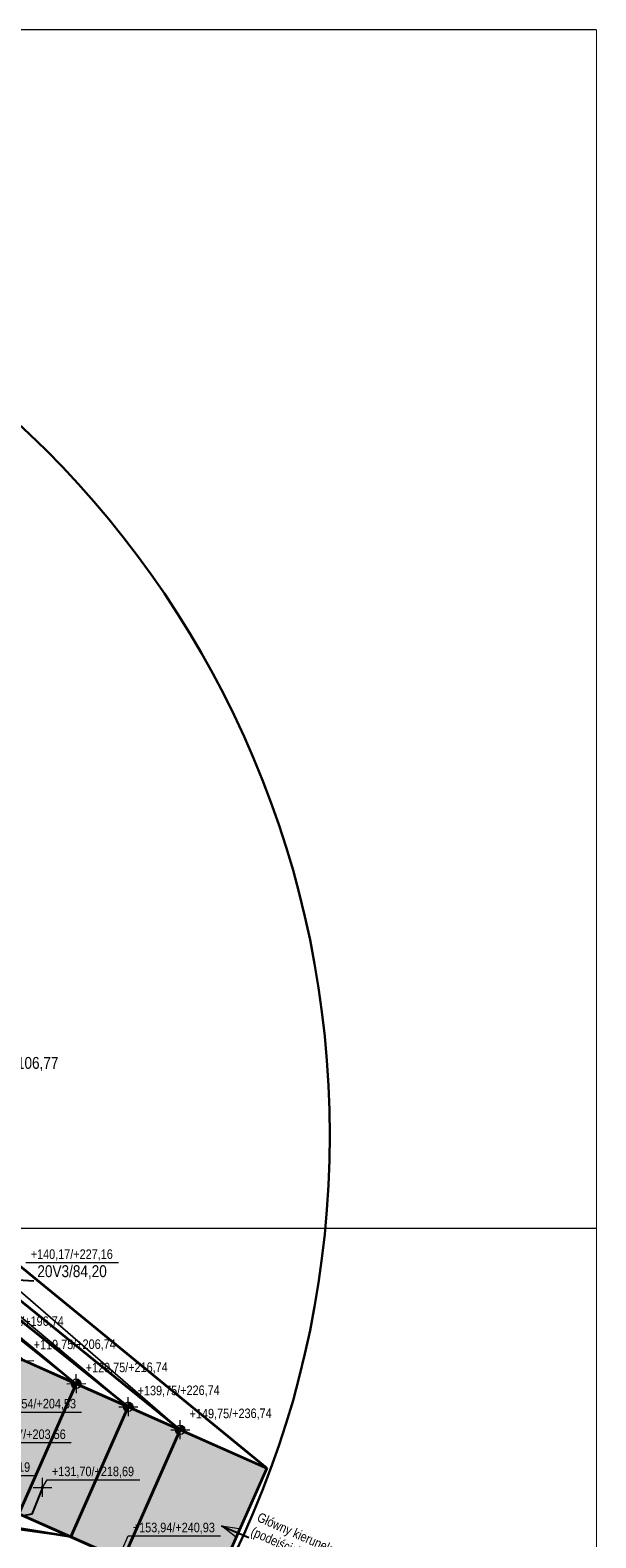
# Model space of a CAD drawing. Header units: metres. Extents: x -1307 to 1311, y -1238 to 1176.
# Tile 9 of 9: x 714 to 1311, y -414 to 1176. Entities that reach past the tile are written whole.
import ezdxf
from ezdxf.xclip import XClip

# ---------------------------------------------------------------- set-up
doc = ezdxf.new("R2010")
doc.units = ezdxf.units.M
doc.header["$MEASUREMENT"] = 0
doc.header["$XCLIPFRAME"] = 0
doc.linetypes.add('Wipeout_Contour', pattern=[1, 0, -1])
for name, color, linetype in [('701-L Mapa 1km', 7, 'Continuous'), ('Zrzut ekranu 2023-11-15 13.18.52_2_701-L Mapa 1km', 7, 'Continuous'), ('Zrzut ekranu 2023-11-15 13.19.05_3_701-L Mapa 1km', 7, 'Continuous')]:
    doc.layers.add(name, color=color, linetype=linetype)
for name, color, linetype, lineweight in [('703-L Płaszczyzny podejścia 2D3', 152, 'Continuous', 30), ('703-L Płaszczyzny podejścia 2D38', 171, 'Continuous', 35), ('704-L Płaszczyzny podejścia 3D38', 171, 'Continuous', 35), ('704-L Płaszczyzny podejścia 3D93', 254, 'Continuous', 13), ('707-L Rzędne wysokościowe1', 7, 'Continuous', 13), ('707-L Rzędne wysokościowe25', 5, 'Continuous', 13), ('708-L Opisy_ numeracja obiektów dla 1km85', 1, 'Continuous', 25), ('716-L Wymiary opisy dla 1 km1', 7, 'Continuous', 13), ('716-L Wymiary opisy dla 1 km251', 4, 'Continuous', 13), ('716-L Wymiary opisy dla 1 km85', 1, 'Continuous', 25), ('723-L Obiekty_Latarnie_ słupy_ anteny dla 1km1', 7, 'Continuous', 13), ('Zrzut ekranu 2023-11-15 13.18.52_2_01', 7, 'Continuous', 13), ('Zrzut ekranu 2023-11-15 13.18.52_2_701-L Mapa 1km3', 152, 'Continuous', 30), ('Zrzut ekranu 2023-11-15 13.19.05_3_01', 7, 'Continuous', 13), ('Zrzut ekranu 2023-11-15 13.19.05_3_701-L Mapa 1km3', 152, 'Continuous', 30)]:
    doc.layers.add(name, color=color, linetype=linetype, lineweight=lineweight)
doc.styles.add('STYL_AUTOMATYCZNY_2', font='ARIALN.TTF')
doc.dimstyles.new('STYL_AUTOMATYCZNY__2', dxfattribs={"dimtxt": 0.18, "dimasz": 4.56, "dimexe": 0.18, "dimexo": 0.0625, "dimgap": 0, "dimtad": 0, "dimtih": 1, "dimtoh": 1, "dimdec": 4, "dimzin": 0, "dimdsep": 46, "dimcen": 0.09, "dimadec": 0, "dimazin": 0, "dimtfac": 1, "dimtdec": 4, "dimtmove": 0, "dimatfit": 3, "dimldrblk": 'ARROWHEAD_7', "dimfxl": 1, "dimtolj": 1, "dimtzin": 0, "dimarcsym": 0})
doc.dimstyles.new('STYL_AUTOMATYCZNY__3', dxfattribs={"dimtxt": 0.18, "dimasz": 18.24, "dimexe": 0.18, "dimexo": 0.0625, "dimgap": 0, "dimtad": 0, "dimtih": 1, "dimtoh": 1, "dimdec": 4, "dimzin": 0, "dimdsep": 46, "dimcen": 0.09, "dimadec": 0, "dimazin": 0, "dimtfac": 1, "dimtdec": 4, "dimtmove": 0, "dimatfit": 3, "dimldrblk": 'ARROWHEAD_4', "dimfxl": 1, "dimtolj": 1, "dimtzin": 0, "dimarcsym": 0})
picture_1 = doc.add_image_def('image1.png', size_in_pixel=(3440, 1440))
picture_2 = doc.add_image_def('image2.png', size_in_pixel=(3440, 1440))

# ---------------------------------------------------------------- blocks, each defined once
blk = doc.blocks.new('Rysunek_1_2', base_point=(-2810.5, -749.4))
at = {"color": 254, "linetype": 'Wipeout_Contour', "lineweight": 0, "ltscale": 6143.210791}
blk.add_wipeout([(-1307.2, -88.4), (1310.8, -88.4), (1310.8, 1176), (-1307.2, 1176)], dxfattribs=at).dxf.layer = 'Zrzut ekranu 2023-11-15 13.18.52_2_701-L Mapa 1km'
at = {"layer": 'Zrzut ekranu 2023-11-15 13.18.52_2_01', "color": 7, "lineweight": 13}
image = blk.add_image(picture_1, insert=(-2810.5, -749.4), size_in_units=(5387.6, 2255.3), dxfattribs=at)
image.set_boundary_path([(-0.5, -0.5), (3439.5, 1439.5)])
blk = doc.blocks.new('Rysunek_2_3', base_point=(-2855.9, -1975.5))
at = {"color": 254, "linetype": 'Wipeout_Contour', "lineweight": 0, "ltscale": 6227.458357}
blk.add_wipeout([(-1307.2, -1238.1), (1310.8, -1238.1), (1310.8, -88.4), (-1307.2, -88.4)], dxfattribs=at).dxf.layer = 'Zrzut ekranu 2023-11-15 13.19.05_3_701-L Mapa 1km'
at = {"layer": 'Zrzut ekranu 2023-11-15 13.19.05_3_01', "color": 7, "lineweight": 13}
image = blk.add_image(picture_2, insert=(-2855.9, -1975.5), size_in_units=(5387.6, 2255.3), dxfattribs=at)
image.set_boundary_path([(-0.5, -0.5), (3439.5, 1439.5)])
blk = doc.blocks.new('ARROWHEAD_7')
at = {"color": 0, "linetype": 'Continuous', "lineweight": 0}
for p, q in [((0, 0), (-1, 0)), ((-0.25, 0), (0.25, 0)), ((0, -0.25), (0, 0.25))]:
    blk.add_line(p, q, dxfattribs=at)
blk.add_circle((0, 0), 0.25, dxfattribs=at)
blk = doc.blocks.new('ARROWHEAD_4')
at = {"color": 0, "linetype": 'Continuous', "lineweight": 0}
blk.add_line((0, 0), (-1, 0), dxfattribs=at)
at = {"color": 0, "linetype": 'Continuous', "lineweight": 0, "flags": 128}
blk.add_lwpolyline([(-1, 0.2679), (0, 0), (-1, -0.2679)], close=True, dxfattribs=at)

msp = doc.modelspace()

# ---------------------------------------------------------------- linework, layer by layer
at = {"layer": 'Zrzut ekranu 2023-11-15 13.18.52_2_701-L Mapa 1km3', "color": 152, "linetype": 'Continuous', "lineweight": 30, "flags": 128}
msp.add_lwpolyline([(-1307.1942, -88.4019), (1310.7758, -88.4019), (1310.7758, 1175.9798), (-1307.1942, 1175.9798)], close=True, dxfattribs=at)

# ---------------------------------------------------------------- next in the draw order: block references
at = {"layer": '701-L Mapa 1km', "color": 152, "linetype": 'Continuous', "lineweight": 30}
ref = msp.add_blockref('Rysunek_1_2', (-2810.5258, -749.4348), dxfattribs=at)
XClip(ref).set_block_clipping_path([(-1307.1891663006, -88.3968809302), (1310.770785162, 1175.9748227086)])

# ---------------------------------------------------------------- next in the draw order: linework, layer by layer
at = {"layer": 'Zrzut ekranu 2023-11-15 13.19.05_3_701-L Mapa 1km3', "color": 152, "linetype": 'Continuous', "lineweight": 30, "flags": 128}
msp.add_lwpolyline([(-1307.1942, -1238.1232), (1310.7758, -1238.1232), (1310.7758, -88.3919), (-1307.1942, -88.3919)], close=True, dxfattribs=at)

# ---------------------------------------------------------------- next in the draw order: texts
at = {"layer": '708-L Opisy_ numeracja obiektów dla 1km85', "color": 1, "linetype": 'Continuous', "lineweight": 25, "insert": (651.9922, 78.0038), "char_height": 12.5, "attachment_point": 7, "style": 'STYL_AUTOMATYCZNY_2'}
msp.add_mtext('\\A1;{\\pql;\\fArial Narrow|b0|i0|c238|p0;\\W1.000000;08-1v2\\fArial Narrow|b0|i0|c238|p0;\\W1.000000;/\\fArial Narrow|b0|i0|c238|p0;\\W1.000000;106,77}', dxfattribs=at)

# ---------------------------------------------------------------- next in the draw order: leaders
at = {"layer": '708-L Opisy_ numeracja obiektów dla 1km85', "color": 1, "linetype": 'Continuous', "lineweight": 25, "annotation_type": 0, "has_hookline": 1, "hookline_direction": 0, "text_width": 90.3904}
msp.add_leader([(634.2195, 96.7752), (642.9943, 78.0038), (643.8322, 76.4586), (648.3922, 76.4586)], dimstyle='STYL_AUTOMATYCZNY__2', dxfattribs=at)

# ---------------------------------------------------------------- next in the draw order: block references
at = {"layer": '701-L Mapa 1km', "color": 152, "linetype": 'Continuous', "lineweight": 30}
ref = msp.add_blockref('Rysunek_2_3', (-2855.8846, -1975.5479), dxfattribs=at)
XClip(ref).set_block_clipping_path([(-1307.1891663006, -1238.1181608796), (1310.770785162, -88.3968809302)])

# ---------------------------------------------------------------- next in the draw order: hatches: boundary and pattern name
at = {"layer": '707-L Rzędne wysokościowe25', "linetype": 'Continuous', "lineweight": 13}
for points in [[(762.4111, -251.7809), (757.4113, -251.8158), (757.8052, -253.7266), (758.9004, -255.341), (760.5301, -256.4135), (762.4461, -256.7807)], [(762.4111, -251.7809), (767.411, -251.7459), (767.017, -249.8352), (765.9219, -248.2207), (764.2922, -247.1482), (762.3762, -246.781)], [(817.2667, -276.0886), (812.2668, -276.1236), (812.6608, -278.0343), (813.756, -279.6488), (815.3857, -280.7213), (817.3017, -281.0885)], [(817.2667, -276.0886), (822.2666, -276.0536), (821.8726, -274.1429), (820.7774, -272.5284), (819.1478, -271.4559), (817.2317, -271.0887)], [(872.1223, -300.3963), (867.1224, -300.4313), (867.5164, -302.342), (868.6116, -303.9565), (870.2412, -305.029), (872.1573, -305.3962)], [(872.1223, -300.3963), (877.1222, -300.3613), (876.7282, -298.4506), (875.633, -296.8361), (874.0034, -295.7636), (872.0873, -295.3964)]]:
    msp.add_hatch(color=5, dxfattribs=at).paths.add_polyline_path(points)
at = {"layer": '716-L Wymiary opisy dla 1 km251', "linetype": 'Continuous', "lineweight": 35}
msp.add_hatch(color=126, dxfattribs=at).paths.add_polyline_path([(12.1585, -19.5724), (25.6493, 10.8724), (404.9356, -93.3756), (963.5483, -340.9092), (902.779, -478.0481), (344.1663, -230.5145)])

# ---------------------------------------------------------------- next in the draw order: linework, layer by layer
at = {"layer": '703-L Płaszczyzny podejścia 2D3', "color": 152, "linetype": 'Continuous', "lineweight": 30}
msp.add_circle((8.2273, 10.355), 1021.6593, dxfattribs=at)
at = {"layer": '703-L Płaszczyzny podejścia 2D38', "color": 171, "linetype": 'Continuous', "lineweight": 35}
for p, q in [((963.5483, -340.9092), (160.6922, 315.6257)), ((147.1879, 285.1503), (872.1223, -300.3963)), ((817.2667, -276.0886), (139.0854, 266.8652)), ((130.9828, 248.58), (762.4111, -251.7809)), ((404.9356, -93.3756), (963.5483, -340.9092)), ((344.1663, -230.5145), (902.779, -478.0481)), ((756.4974, -413.2275), (-101.2775, -275.5651))]:
    msp.add_line(p, q, dxfattribs=at)
at = {"layer": '704-L Płaszczyzny podejścia 3D38', "color": 171, "linetype": 'Continuous', "lineweight": 35, "flags": 128}
for points in [[(707.5556, -227.4731), (762.4111, -251.7809)], [(762.4111, -251.7809), (701.6418, -388.9198)], [(701.6418, -388.9198), (762.4111, -251.7809)], [(762.4111, -251.7809), (817.2667, -276.0886)], [(817.2667, -276.0886), (756.4974, -413.2275)], [(756.4974, -413.2275), (817.2667, -276.0886)], [(817.2667, -276.0886), (872.1223, -300.3963)], [(872.1223, -300.3963), (811.353, -437.5353)], [(811.353, -437.5353), (872.1223, -300.3963)], [(872.1223, -300.3963), (963.5483, -340.9092)], [(963.5483, -340.9092), (902.779, -478.0481)], [(756.4974, -413.2275), (701.6418, -388.9198)], [(811.353, -437.5353), (756.4974, -413.2275)]]:
    msp.add_lwpolyline(points, dxfattribs=at)
at = {"layer": '704-L Płaszczyzny podejścia 3D93', "color": 254, "linetype": 'Continuous', "lineweight": 13, "flags": 128}
for points in [[(160.6922, 315.6257), (963.5483, -340.9092)], [(963.5483, -340.9092), (872.1223, -300.3963), (160.6922, 315.6257)], [(160.6922, 315.6257), (872.1223, -300.3963)], [(147.1879, 285.1503), (872.1223, -300.3963)], [(872.1223, -300.3963), (817.2667, -276.0886), (147.1879, 285.1503)], [(147.1879, 285.1503), (817.2667, -276.0886)], [(872.1223, -300.3963), (147.1879, 285.1503)], [(139.0854, 266.8652), (817.2667, -276.0886)], [(817.2667, -276.0886), (762.4111, -251.7809), (139.0854, 266.8652)], [(139.0854, 266.8652), (762.4111, -251.7809)], [(817.2667, -276.0886), (139.0854, 266.8652)], [(130.9828, 248.58), (762.4111, -251.7809)], [(762.4111, -251.7809), (707.5556, -227.4731), (130.9828, 248.58)], [(762.4111, -251.7809), (130.9828, 248.58)], [(-101.2775, -275.5651), (701.6418, -388.9198), (756.4974, -413.2275)], [(756.4974, -413.2275), (-101.2775, -275.5651)], [(-101.2775, -275.5651), (756.4974, -413.2275)], [(-109.3801, -293.8503), (756.4974, -413.2275), (811.353, -437.5353)], [(756.4974, -413.2275), (-109.3801, -293.8503)]]:
    msp.add_lwpolyline(points, dxfattribs=at)
at = {"layer": '707-L Rzędne wysokościowe25', "color": 5, "linetype": 'Continuous', "lineweight": 13}
for p, q in [((709.3107, -123.9824), (806.8774, -123.9824)), ((697.5558, -227.5431), (717.5553, -227.4032)), ((752.4114, -251.8508), (772.4109, -251.7109)), ((762.4811, -261.7806), (762.3412, -241.7811)), ((817.3367, -286.0883), (817.1968, -266.0888)), ((670.4867, -281.6748), (768.0534, -281.6748)), ((807.267, -276.1585), (827.2665, -276.0186)), ((862.1225, -300.4663), (882.1221, -300.3264)), ((872.1923, -310.3961), (872.0523, -290.3966)), ((659.6018, -313.9627), (757.1685, -313.9627)), ((622.0791, -348.5981), (719.6458, -348.5981)), ((716.7278, -361.1745), (736.7278, -361.1745)), ((726.7278, -371.1745), (726.7278, -351.1745)), ((726.7278, -361.1745), (731.7278, -353.1745)), ((731.7278, -353.1745), (829.2945, -353.1745)), ((803.6814, -443.1275), (817.0359, -412.3209)), ((817.0359, -412.3209), (914.6026, -412.3209))]:
    msp.add_line(p, q, dxfattribs=at)
for centre in [(762.4111, -251.7809), (817.2667, -276.0886), (872.1223, -300.3963)]:
    msp.add_circle(centre, 5, dxfattribs=at)
at = {"layer": '716-L Wymiary opisy dla 1 km1', "color": 7, "linetype": 'Continuous', "lineweight": 13, "flags": 128}
msp.add_lwpolyline([(12.1585, -19.5724), (25.6493, 10.8724), (404.9356, -93.3756), (963.5483, -340.9092), (902.779, -478.0481), (344.1663, -230.5145)], close=True, dxfattribs=at)
at = {"layer": '723-L Obiekty_Latarnie_ słupy_ anteny dla 1km1', "color": 7, "linetype": 'Continuous', "lineweight": 13, "flags": 128}
msp.add_lwpolyline([(726.7278, -361.2452), (726.7985, -361.1745), (726.7278, -361.1038), (726.6571, -361.1745)], close=True, dxfattribs=at)

# ---------------------------------------------------------------- next in the draw order: texts
at = {"layer": '707-L Rzędne wysokościowe1', "color": 7, "lineweight": 13, "char_height": 10, "attachment_point": 7, "style": 'STYL_AUTOMATYCZNY_2'}
for s, insert in [('\\A1;{\\pql;\\fArial Narrow|b0|i0|c238|p0;\\W1.000000;+140,17/+227,16}', (714.3107, -121.9824)), ('\\A1;{\\pql;\\fArial Narrow|b0|i0|c238|p0;\\W1.000000;+117,54/+204,53}', (675.4867, -279.6748)), ('\\A1;{\\pql;\\fArial Narrow|b0|i0|c238|p0;\\W1.000000;+116,57/+203,56}', (664.6018, -311.9627)), ('\\A1;{\\pql;\\fArial Narrow|b0|i0|c238|p0;\\W1.000000;+113,20/+200,19}', (627.0791, -346.5981)), ('\\A1;{\\pql;\\fArial Narrow|b0|i0|c238|p0;\\W1.000000;+131,70/+218,69}', (736.7278, -351.1745)), ('\\A1;{\\pql;\\fArial Narrow|b0|i0|c238|p0;\\W1.000000;+153,94/+240,93}', (822.0359, -410.3209))]:
    msp.add_mtext(s, dxfattribs=dict(at, insert=insert))
at = {"layer": '707-L Rzędne wysokościowe1', "color": 7, "lineweight": 13, "char_height": 10, "attachment_point": 7, "rotation": 0.4008094, "style": 'STYL_AUTOMATYCZNY_2'}
for s, insert in [('\\A1;{\\pql;\\fArial Narrow|b0|i0|c238|p0;\\W1.000000;+109,75/+196,74}', (662.6298, -193.0957)), ('\\A1;{\\pql;\\fArial Narrow|b0|i0|c238|p0;\\W1.000000;+119,75/+206,74}', (717.4854, -217.4034)), ('\\A1;{\\pql;\\fArial Narrow|b0|i0|c238|p0;\\W1.000000;+129,75/+216,74}', (772.3409, -241.7112)), ('\\A1;{\\pql;\\fArial Narrow|b0|i0|c238|p0;\\W1.000000;+139,75/+226,74}', (827.1965, -266.0189)), ('\\A1;{\\pql;\\fArial Narrow|b0|i0|c238|p0;\\W1.000000;+149,75/+236,74}', (882.0521, -290.3266))]:
    msp.add_mtext(s, dxfattribs=dict(at, insert=insert))
at = {"layer": '708-L Opisy_ numeracja obiektów dla 1km85', "color": 1, "linetype": 'Continuous', "lineweight": 25, "char_height": 12.5, "attachment_point": 7, "style": 'STYL_AUTOMATYCZNY_2'}
for s, insert in [('\\A1;{\\pql;\\fArial Narrow|b0|i0|c238|p0;\\W1.000000;20V3\\fArial Narrow|b0|i0|c238|p0;\\W1.000000;/\\fArial Narrow|b0|i0|c238|p0;\\W1.000000;84,20}', (721.3424, -141.7044)), ('\\A1;{\\pql;\\fArial Narrow|b0|i0|c238|p0;\\W1.000000;24-01\\fArial Narrow|b0|i0|c238|p0;\\W1.000000;/\\fArial Narrow|b0|i0|c238|p0;\\W1.000000;85,07}', (627.1386, -389.3694))]:
    msp.add_mtext(s, dxfattribs=dict(at, insert=insert))
at = {"layer": '716-L Wymiary opisy dla 1 km85', "color": 1, "linetype": 'Continuous', "lineweight": 25, "insert": (944.4322, -414.183), "char_height": 10, "width": 166.324951, "attachment_point": 7, "rotation": 336.1008094, "line_spacing_factor": 0.987211, "style": 'STYL_AUTOMATYCZNY_2'}
msp.add_mtext('\\A1;{\\pql;\\fArial Narrow|b0|i0|c238|p0;\\W1.000000;Główny kierunek \\fArial Narrow|b0|i0|c238|p0;\\W1.000000;startu (\\fArial Narrow|b0|i0|c238|p0;\\W1.000000;podejścia\\fArial Narrow|b0|i0|c238|p0;\\W1.000000;)\\fArial Narrow|b0|i0|c238|p0;\\W1.000000; 114,30°/294,3°}', dxfattribs=at)

# ---------------------------------------------------------------- next in the draw order: leaders
at = {"layer": '708-L Opisy_ numeracja obiektów dla 1km85', "color": 1, "linetype": 'Continuous', "lineweight": 25, "annotation_type": 0, "has_hookline": 1}
for points, hookline_direction, text_width in [([(674.736, -160.9265), (695.1966, -141.7044), (717.7424, -143.2497)], 0, 72.1972), ([(726.7278, -361.1745), (715.4958, -389.3694), (707.9876, -390.9146)], 1, 75.4129)]:
    msp.add_leader(points, dimstyle='STYL_AUTOMATYCZNY__2', dxfattribs=dict(at, hookline_direction=hookline_direction, text_width=text_width))
at = {"layer": '716-L Wymiary opisy dla 1 km85', "color": 1, "linetype": 'Continuous', "lineweight": 25, "annotation_type": 0, "has_hookline": 1, "hookline_direction": 0, "text_width": 135.7357, "horizontal_direction": (0.91426, -0.405129, 0)}
msp.add_leader([(915.6478, -401.717), (944.4322, -414.183)], dimstyle='STYL_AUTOMATYCZNY__3', dxfattribs=at)

doc.saveas('drawing.dxf')
